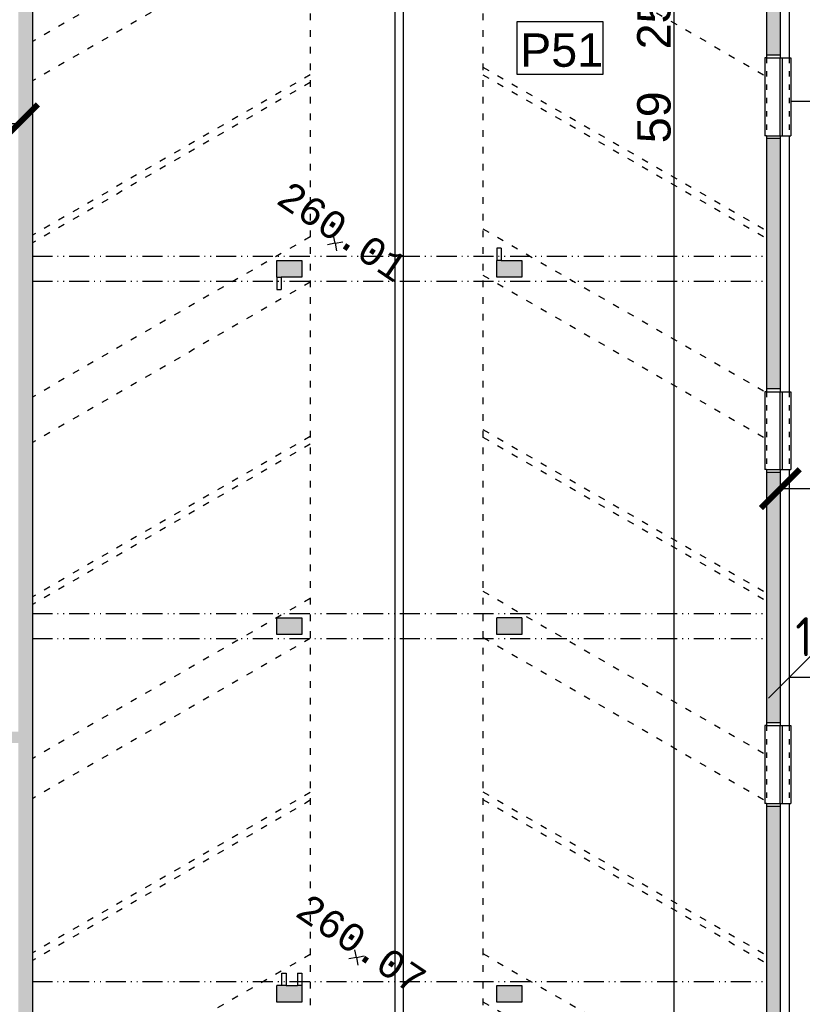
# Model space of a CAD drawing. Extents: x 4743276 to 9726129, y -4307434 to -1665362.
# Tile 73 of 121: x 4868336 to 4882389, y -1827278 to -1809586. Entities that reach past the tile are written whole.
import ezdxf
from ezdxf.enums import TextEntityAlignment as Align

# ---------------------------------------------------------------- set-up
doc = ezdxf.new("R2010")
doc.units = 0
doc.header["$MEASUREMENT"] = 0
doc.linetypes.add('ACAD_ISO03W100', pattern=[30, 12, -18])
doc.linetypes.add('ACAD_ISO12W100', pattern=[22, 12, -3, 0.5, -3, 0.5, -3])
doc.layers.get('0').update_dxf_attribs({"linetype": 'CONTINUOUS'})
doc.layers.get('Defpoints').update_dxf_attribs({"color": 61, "linetype": 'CONTINUOUS'})
for name, color, linetype in [('body', 7, 'CONTINUOUS'), ('KÓTY', 4, 'CONTINUOUS'), ('MÚRY', 1, 'CONTINUOUS'), ('POZEMOK', 8, 'CONTINUOUS'), ('TENKÁ', 7, 'CONTINUOUS'), ('tzb', 55, 'CONTINUOUS'), ('Výšky', 64, 'CONTINUOUS'), ('ZARIADOVACIE', 144, 'CONTINUOUS'), ('šrafy-múry', 8, 'CONTINUOUS')]:
    doc.layers.add(name, color=color, linetype=linetype)
doc.styles.add('MONOTXT', font='MONOTXT', dxfattribs={"height": 0.2})
doc.styles.add('Style-Arial', font='arial.ttf')
doc.styles.add('STYLE1', font='isocp.shx')
doc.dimstyles.new('STANDARD 200', dxfattribs={"dimtxt": 600, "dimasz": 700, "dimexe": 10, "dimexo": 200, "dimgap": 100, "dimtad": 1, "dimdsep": 46, "dimlunit": 6, "dimtxsty": 'Style-Arial', "dimblk": 'ARCHTICK', "dimblk1": 'OBLIQUE', "dimblk2": 'ARCHTICK', "dimcen": 2.5, "dimse1": 1, "dimse2": 1, "dimadec": 0, "dimazin": 0, "dimtfac": 1, "dimtmove": 1, "dimatfit": 3, "dimldrblk": 'OBLIQUE', "dimfxl": 1, "dimtolj": 1, "dimtzin": 0, "dimarcsym": 0})
doc.dimstyles.new('STANDARD 250', dxfattribs={"dimtxt": 700, "dimasz": 750, "dimexe": 10, "dimexo": 200, "dimgap": 100, "dimtad": 1, "dimdsep": 46, "dimlunit": 6, "dimtxsty": 'STYLE1', "dimblk1": 'OBLIQUE', "dimblk2": 'OBLIQUE', "dimsah": 1, "dimcen": 2.5, "dimse1": 1, "dimse2": 1, "dimadec": 0, "dimazin": 0, "dimtfac": 1, "dimtmove": 1, "dimatfit": 3, "dimldrblk": 'OBLIQUE', "dimfxl": 1, "dimtolj": 1, "dimtzin": 0, "dimarcsym": 0})

# ---------------------------------------------------------------- blocks, each defined once
blk = doc.blocks.new('_ArchTick')
at = {"color": 0, "linetype": 'ByBlock', "const_width": 0.15}
blk.add_lwpolyline([(-0.5, -0.5), (0.5, 0.5)], dxfattribs=at)
blk = doc.blocks.new('*D41312')
at = {"layer": 'Defpoints', "color": 0}
for p in [(4880090, -1774681), (4881994, -1774681), (4881994, -1833931)]:
    blk.add_point(p, dxfattribs=at)
at = {"layer": 'ZARIADOVACIE', "color": 0, "lineweight": -2}
blk.add_line((4880090, -1833931), (4880090, -1774681), dxfattribs=at)
at = {"layer": 'ZARIADOVACIE', "color": 0, "linetype": 'ByBlock', "lineweight": -2, "xscale": 700, "yscale": 700, "zscale": 700}
for p, rotation in [((4880090, -1774681), 90), ((4880090, -1833931), 270)]:
    blk.add_blockref('_ArchTick', p, dxfattribs=dict(at, rotation=rotation))
at = {"layer": 'ZARIADOVACIE', "color": 0, "insert": (4879728, -1810263), "char_height": 600, "attachment_point": 5, "rotation": 90, "style": 'Style-Arial'}
blk.add_mtext('\\A1;59ﾠ250', dxfattribs=at)
blk = doc.blocks.new('_OBLIQUE')
at = {"color": 0, "linetype": 'ByBlock'}
blk.add_line((-0.5, -0.5), (0.5, 0.5), dxfattribs=at)
blk = doc.blocks.new('*D41314')
at = {"layer": 'Defpoints', "color": 0}
for p in [(4835324, -1805801), (4868314, -1805801), (4835324, -1811458)]:
    blk.add_point(p, dxfattribs=at)
at = {"layer": 'ZARIADOVACIE', "color": 0, "lineweight": -2}
blk.add_line((4868314, -1811458), (4835324, -1811458), dxfattribs=at)
at = {"layer": 'ZARIADOVACIE', "color": 0, "linetype": 'ByBlock', "lineweight": -2, "xscale": 700, "yscale": 700, "zscale": 700, "rotation": 180}
blk.add_blockref('_ArchTick', (4835324, -1811458), dxfattribs=at)
at = {"layer": 'ZARIADOVACIE', "color": 0, "linetype": 'ByBlock', "lineweight": -2, "xscale": 700, "yscale": 700, "zscale": 700}
blk.add_blockref('_ArchTick', (4868314, -1811458), dxfattribs=at)
at = {"layer": 'ZARIADOVACIE', "color": 0, "insert": (4851819, -1811052), "char_height": 600, "attachment_point": 5, "style": 'Style-Arial'}
blk.add_mtext('\\A1;32ﾠ990', dxfattribs=at)
blk = doc.blocks.new('*D41321')
at = {"layer": 'Defpoints', "color": 0}
for p in [(4881994, -1815331), (4908724, -1815731), (4908724, -1818012)]:
    blk.add_point(p, dxfattribs=at)
at = {"layer": 'ZARIADOVACIE', "color": 0, "lineweight": -2}
blk.add_line((4881994, -1818012), (4908724, -1818012), dxfattribs=at)
at = {"layer": 'ZARIADOVACIE', "color": 0, "linetype": 'ByBlock', "lineweight": -2, "xscale": 700, "yscale": 700, "zscale": 700, "rotation": 180}
blk.add_blockref('_ArchTick', (4881994, -1818012), dxfattribs=at)
at = {"layer": 'ZARIADOVACIE', "color": 0, "linetype": 'ByBlock', "lineweight": -2, "xscale": 700, "yscale": 700, "zscale": 700}
blk.add_blockref('_ArchTick', (4908724, -1818012), dxfattribs=at)
at = {"layer": 'ZARIADOVACIE', "color": 0, "insert": (4900802, -1817642), "char_height": 600, "attachment_point": 5, "style": 'Style-Arial'}
blk.add_mtext('\\A1;26ﾠ730', dxfattribs=at)
blk = doc.blocks.new('po')
at = {"layer": 'šrafy-múry'}
h = blk.add_hatch(color=256, dxfattribs=at)
h.dxf.hatch_style = 1
h.paths.add_polyline_path([(4866350, -1545956), (4866350, -1541066), (4866100, -1541066), (4866100, -1545956)])
h = blk.add_hatch(color=256, dxfattribs=at)
h.dxf.hatch_style = 1
h.paths.add_polyline_path([(4879780, -1544406), (4879780, -1541976), (4879530, -1541976), (4879530, -1544406)])
h = blk.add_hatch(color=256, dxfattribs=at)
h.dxf.hatch_style = 1
h.paths.add_polyline_path([(4866350, -1547356), (4866350, -1545956), (4866100, -1545956), (4866100, -1547356)])
h = blk.add_hatch(color=256, dxfattribs=at)
h.dxf.hatch_style = 1
h.paths.add_polyline_path([(4879780, -1550406), (4879780, -1545906), (4879530, -1545906), (4879530, -1550406)])
h = blk.add_hatch(color=256, dxfattribs=at)
h.dxf.hatch_style = 1
h.paths.add_polyline_path([(4866100, -1548736), (4866350, -1548736), (4866350, -1546136), (4866100, -1546136)])
h = blk.add_hatch(color=256, dxfattribs=at)
h.dxf.hatch_style = 1
h.paths.add_polyline_path([(4870740, -1548096), (4870740, -1548396), (4870890, -1548396), (4870970, -1548396), (4871110, -1548396), (4871190, -1548396), (4871190, -1548096)])
h = blk.add_hatch(color=256, dxfattribs=at)
h.dxf.hatch_style = 1
h.paths.add_polyline_path([(4874690, -1548396), (4875140, -1548396), (4875140, -1548096), (4875060, -1548096), (4874770, -1548096), (4874690, -1548096)])
h = blk.add_hatch(color=256, dxfattribs=at)
h.dxf.hatch_style = 1
h.paths.add_polyline_path([(4866100, -1550136), (4866350, -1550136), (4866350, -1548736), (4866100, -1548736)])
h = blk.add_hatch(color=256, dxfattribs=at)
h.dxf.hatch_style = 1
h.paths.add_polyline_path([(4866350, -1552246), (4866350, -1550136), (4866100, -1550136), (4866100, -1552246)])
h = blk.add_hatch(color=256, dxfattribs=at)
h.dxf.hatch_style = 1
h.paths.add_polyline_path([(4879780, -1556406), (4879780, -1551906), (4879530, -1551906), (4879530, -1556406)])
h = blk.add_hatch(color=256, dxfattribs=at)
h.dxf.hatch_style = 1
h.paths.add_polyline_path([(4866100, -1553646), (4866350, -1553646), (4866350, -1552246), (4866100, -1552246)])
h = blk.add_hatch(color=256, dxfattribs=at)
h.dxf.hatch_style = 1
h.paths.add_polyline_path([(4866100, -1553646), (4866100, -1554436), (4866100, -1554816), (4866100, -1556566), (4865970, -1556566), (4865970, -1556766), (4866100, -1556766), (4866100, -1559816), (4866100, -1559956), (4866100, -1563566), (4866350, -1563566), (4866350, -1561051), (4866350, -1558936), (4866350, -1554441), (4866350, -1553646)])
h.paths.add_polyline_path([(4866161, -1561826), (4866448, -1561826), (4866448, -1562076), (4866161, -1562076)], flags=9)
h.paths.add_polyline_path([(4866155, -1555821), (4866443, -1555821), (4866443, -1556071), (4866155, -1556071)], flags=9)
h = blk.add_hatch(color=256, dxfattribs=at)
h.dxf.hatch_style = 1
h.paths.add_polyline_path([(4870741, -1554816), (4871190, -1554816), (4871190, -1554516), (4870740, -1554516)])
h = blk.add_hatch(color=256, dxfattribs=at)
h.dxf.hatch_style = 1
h.paths.add_polyline_path([(4874690, -1554816), (4875140, -1554816), (4875140, -1554516), (4874690, -1554516)])
h = blk.add_hatch(color=256, dxfattribs=at)
h.dxf.hatch_style = 1
h.paths.add_polyline_path([(4879530, -1562910), (4879530, -1563301), (4879530, -1563381), (4879530, -1563771), (4879530, -1563851), (4879530, -1563906), (4879780, -1563906), (4879780, -1557906), (4879530, -1557906), (4879530, -1560582), (4879530, -1560720), (4879530, -1561051), (4879530, -1561501)])
h = blk.add_hatch(color=256, dxfattribs=at)
h.dxf.hatch_style = 1
h.paths.add_polyline_path([(4870740, -1561126), (4870740, -1561426), (4871190, -1561426), (4871190, -1561126), (4871110, -1561126), (4870820, -1561126)])
h = blk.add_hatch(color=256, dxfattribs=at)
h.dxf.hatch_style = 1
h.paths.add_polyline_path([(4874690, -1561126), (4874690, -1561426), (4875140, -1561426), (4875140, -1561126)])
at = {"layer": 'MÚRY', "color": 7}
for p, q in [((4866350, -1537766), (4866350, -1554441)), ((4879940, -1541576), (4879940, -1544456)), ((4879530, -1541976), (4879530, -1544456)), ((4879530, -1544456), (4879940, -1544456)), ((4879530, -1545856), (4879530, -1550456)), ((4879530, -1545856), (4879940, -1545856)), ((4879940, -1545856), (4879940, -1550456)), ((4874770, -1547876), (4874690, -1547876)), ((4874690, -1547876), (4874690, -1548096)), ((4874770, -1547876), (4874770, -1548096)), ((4870740, -1548396), (4870740, -1548096)), ((4870740, -1548096), (4871190, -1548096)), ((4871190, -1548096), (4871190, -1548396)), ((4874690, -1548396), (4874690, -1548096)), ((4874770, -1548096), (4875140, -1548096)), ((4875140, -1548096), (4875140, -1548396)), ((4870740, -1548396), (4870740, -1548616)), ((4870820, -1548396), (4870820, -1548616)), ((4871190, -1548396), (4870820, -1548396)), ((4875140, -1548396), (4874690, -1548396)), ((4870740, -1548616), (4870820, -1548616)), ((4879530, -1550456), (4879940, -1550456)), ((4879530, -1551856), (4879530, -1556456)), ((4879530, -1551856), (4879940, -1551856)), ((4879940, -1551856), (4879940, -1556456)), ((4866350, -1554441), (4866350, -1561051)), ((4870740, -1554516), (4871190, -1554516)), ((4870740, -1554816), (4870740, -1554516)), ((4871190, -1554516), (4871190, -1554816)), ((4875140, -1554516), (4874690, -1554516)), ((4874690, -1554816), (4874690, -1554516)), ((4875140, -1554516), (4875140, -1554816)), ((4871190, -1554816), (4870740, -1554816)), ((4875140, -1554816), (4874690, -1554816)), ((4879530, -1556456), (4879940, -1556456)), ((4879530, -1557856), (4879530, -1563956)), ((4879530, -1557856), (4879940, -1557856)), ((4879940, -1557856), (4879940, -1563956)), ((4866350, -1558936), (4866350, -1563566)), ((4870830, -1561126), (4870830, -1560906)), ((4870830, -1560906), (4870910, -1560906)), ((4871110, -1560906), (4871190, -1560906)), ((4871110, -1560906), (4871110, -1561126)), ((4871190, -1560906), (4871190, -1561126)), ((4870830, -1561126), (4870740, -1561126))]:
    blk.add_line(p, q, dxfattribs=at)
for points in [[(4870910, -1560906), (4870910, -1561126), (4871110, -1561126)], [(4871190, -1561126), (4871190, -1561426), (4870740, -1561426), (4870740, -1561126)]]:
    blk.add_lwpolyline(points, dxfattribs=at)
blk.add_lwpolyline([(4874690, -1561126), (4875140, -1561126), (4875140, -1561426), (4874690, -1561426)], close=True, dxfattribs=at)
at = {"layer": 'POZEMOK', "linetype": 'ACAD_ISO03W100', "ltscale": 10}
for p, q in [((4871340, -1533758), (4871340, -1567816)), ((4874440, -1533758), (4874440, -1567816)), ((4871340, -1541283), (4866350, -1544164)), ((4874440, -1541850), (4879530, -1544788)), ((4871340, -1541990), (4866350, -1544871)), ((4874440, -1544621), (4879530, -1547560)), ((4871340, -1544761), (4866350, -1547642)), ((4874440, -1544760), (4879530, -1547698)), ((4871340, -1544899), (4866350, -1547780)), ((4874440, -1547531), (4879530, -1550470)), ((4871340, -1547671), (4866350, -1550552)), ((4874440, -1548361), (4879530, -1551299)), ((4871340, -1548488), (4866350, -1551369)), ((4871340, -1551259), (4866350, -1554140)), ((4874440, -1551132), (4879530, -1554071)), ((4871340, -1551398), (4866350, -1554279)), ((4874440, -1551271), (4879530, -1554209)), ((4874440, -1554042), (4879530, -1556981)), ((4871340, -1554169), (4866350, -1557050)), ((4871340, -1554888), (4866350, -1557769)), ((4874440, -1554872), (4879530, -1557810)), ((4871340, -1557659), (4866350, -1560540)), ((4871340, -1557798), (4866350, -1560679)), ((4874440, -1557643), (4879530, -1560582)), ((4874440, -1557782), (4879530, -1560720)), ((4871340, -1560569), (4866350, -1563450)), ((4874440, -1560553), (4879321, -1563371)), ((4874440, -1561420), (4879530, -1564359))]:
    blk.add_line(p, q, dxfattribs=at)
at = {"layer": 'POZEMOK', "ltscale": 0.25}
for p, q in [((4879780, -1545856), (4879780, -1544456)), ((4879820, -1545856), (4879820, -1544456)), ((4879780, -1551856), (4879780, -1550456)), ((4879820, -1551856), (4879820, -1550456)), ((4879780, -1557856), (4879780, -1556456)), ((4879820, -1557856), (4879820, -1556456))]:
    blk.add_line(p, q, dxfattribs=at)
at = {"layer": 'TENKÁ'}
for p, q in [((4879780, -1541676), (4879780, -1544456)), ((4879780, -1544406), (4879530, -1544406)), ((4879780, -1545906), (4879530, -1545906)), ((4879780, -1545856), (4879780, -1550456)), ((4874770, -1548096), (4874690, -1548096)), ((4870740, -1548396), (4870820, -1548396)), ((4879780, -1550406), (4879530, -1550406)), ((4879780, -1551906), (4879530, -1551906)), ((4879780, -1551856), (4879780, -1556456)), ((4879780, -1556406), (4879530, -1556406)), ((4879780, -1557906), (4879530, -1557906)), ((4879780, -1557856), (4879780, -1563956)), ((4870910, -1561126), (4870830, -1561126)), ((4871190, -1561126), (4871110, -1561126))]:
    blk.add_line(p, q, dxfattribs=at)
at = {"layer": 'TENKÁ', "ltscale": 0.25}
for p, q in [((4879500, -1544456), (4879500, -1545856)), ((4879530, -1544456), (4879500, -1544456)), ((4879940, -1544456), (4879970, -1544456)), ((4879970, -1544456), (4879970, -1545856)), ((4879530, -1545856), (4879500, -1545856)), ((4879940, -1545856), (4879970, -1545856)), ((4879500, -1550456), (4879500, -1551856)), ((4879530, -1550456), (4879500, -1550456)), ((4879940, -1550456), (4879970, -1550456)), ((4879970, -1550456), (4879970, -1551856)), ((4879530, -1551856), (4879500, -1551856)), ((4879940, -1551856), (4879970, -1551856)), ((4879500, -1556456), (4879500, -1557856)), ((4879530, -1556456), (4879500, -1556456)), ((4879940, -1556456), (4879970, -1556456)), ((4879970, -1556456), (4879970, -1557856)), ((4879530, -1557856), (4879500, -1557856)), ((4879940, -1557856), (4879970, -1557856))]:
    blk.add_line(p, q, dxfattribs=at)
at = {"layer": 'TENKÁ', "linetype": 'ACAD_ISO03W100', "ltscale": 8}
for p, q in [((4879530, -1544456), (4879530, -1545856)), ((4879940, -1544456), (4879940, -1545856)), ((4879530, -1550456), (4879530, -1551856)), ((4879940, -1550456), (4879940, -1551856)), ((4879530, -1556456), (4879530, -1557856)), ((4879940, -1556456), (4879940, -1557856))]:
    blk.add_line(p, q, dxfattribs=at)
at = {"layer": 'TENKÁ', "linetype": 'ACAD_ISO12W100', "ltscale": 30}
for p, q in [((4866350, -1548021), (4879530, -1548021)), ((4866350, -1548471), (4879530, -1548471)), ((4866350, -1554441), (4879530, -1554441)), ((4866350, -1554891), (4879530, -1554891)), ((4866350, -1561051), (4879530, -1561051))]:
    blk.add_line(p, q, dxfattribs=at)
at = {"layer": 'tzb'}
for p, q in [((4872865, -1567606), (4872865, -1535606)), ((4873015, -1567606), (4873015, -1535606))]:
    blk.add_line(p, q, dxfattribs=at)
at = {"layer": 'ZARIADOVACIE', "ltscale": 0.25}
blk.add_lwpolyline([(4876601, -1543810), (4875052, -1543810), (4875052, -1544747), (4876601, -1544747)], close=True, dxfattribs=at)
at = {"layer": 'ZARIADOVACIE', "ltscale": 0.25, "style": 'Style-Arial'}
blk.add_text('P51', height=600, dxfattribs=at).set_placement((4875108, -1544617))
blk = doc.blocks.new('*D42134')
at = {"layer": 'Defpoints', "color": 0}
for p in [(4882154, -1821405), (4882154, -1821505), (4883654, -1821505)]:
    blk.add_point(p, dxfattribs=at)
at = {"layer": 'KÓTY', "color": 0, "lineweight": -2}
blk.add_line((4883654, -1821405), (4882154, -1821405), dxfattribs=at)
at = {"layer": 'KÓTY', "color": 0, "linetype": 'ByBlock', "lineweight": -2, "xscale": 750, "yscale": 750, "zscale": 750, "rotation": 180}
blk.add_blockref('_OBLIQUE', (4882154, -1821405), dxfattribs=at)
at = {"layer": 'KÓTY', "color": 0, "linetype": 'ByBlock', "lineweight": -2, "xscale": 750, "yscale": 750, "zscale": 750}
blk.add_blockref('_OBLIQUE', (4883654, -1821405), dxfattribs=at)
at = {"layer": 'KÓTY', "color": 0, "insert": (4883519, -1820672), "char_height": 700, "attachment_point": 5, "style": 'STYLE1'}
blk.add_mtext('\\A1;1ﾠ500', dxfattribs=at)

msp = doc.modelspace()

# ---------------------------------------------------------------- linework, layer by layer
at = {"layer": 'body', "color": 1, "linetype": 'Continuous'}
for p, q in [((4873999.466, -1813601.845), (4873972.482, -1813463.022)), ((4873999.466, -1813601.845), (4873860.643, -1813628.83)), ((4873999.466, -1813601.845), (4874138.289, -1813574.861)), ((4873999.466, -1813601.845), (4874026.451, -1813740.668)), ((4874382.688, -1826435.154), (4874355.703, -1826296.33)), ((4874382.688, -1826435.154), (4874243.865, -1826462.138)), ((4874382.688, -1826435.154), (4874521.511, -1826408.169)), ((4874382.688, -1826435.154), (4874409.672, -1826573.977))]:
    msp.add_line(p, q, dxfattribs=at)
at = {"layer": 'POZEMOK'}
msp.add_line((4883653.799, -1811055.794), (4882183.799, -1811055.794), dxfattribs=at)

# ---------------------------------------------------------------- block references
at = {"layer": 'TENKÁ'}
msp.add_blockref('po', (2213.299, -265814.857), dxfattribs=at)

# ---------------------------------------------------------------- texts
at = {"layer": 'Výšky', "linetype": 'Continuous', "style": 'MONOTXT'}
for s, p in [('260.01', (4873992.005, -1813596.812)), ('260.07', (4874332.117, -1826401.043))]:
    msp.add_text(s, height=500, rotation=326, dxfattribs=at).set_placement(p, align=Align.CENTER)

# ---------------------------------------------------------------- dimensions: what is measured, and where the dimension line sits
at = {"layer": 'KÓTY'}
dim = msp.add_linear_dim(base=(4882153.799, -1821405.362), p1=(4883653.799, -1821505.362), p2=(4882153.799, -1821505.362), dimstyle='STANDARD 250', override={"dimtxsty": 'STYLE1', "dimldrblk": 'OBLIQUE'}, dxfattribs=at)
dim.commit()
dim.dimension.update_dxf_attribs({"geometry": '*D42134', "text_midpoint": (4883519, -1821122.5), "dimtype": 160})
at = {"layer": 'ZARIADOVACIE', "color": 7}
dim = msp.add_linear_dim(base=(4880089.5, -1774680.548), p1=(4881993.799, -1833930.548), p2=(4881993.799, -1774680.548), angle=270, dimstyle='STANDARD 200', override={"dimtxsty": 'Style-Arial', "dimldrblk": 'OBLIQUE'}, dxfattribs=at)
dim.commit()
dim.dimension.update_dxf_attribs({"geometry": '*D41312', "text_midpoint": (4880134, -1810263), "dimtype": 160})
dim = msp.add_linear_dim(base=(4835323.799, -1811458.5), p1=(4868313.799, -1805800.548), p2=(4835323.799, -1805800.548), dimstyle='STANDARD 200', override={"dimtxsty": 'Style-Arial', "dimldrblk": 'OBLIQUE'}, dxfattribs=at)
dim.commit()
dim.dimension.update_dxf_attribs({"geometry": '*D41314', "text_midpoint": (4851818.799, -1811051.952)})
dim = msp.add_linear_dim(base=(4908723.799, -1818012.5), p1=(4881993.799, -1815330.548), p2=(4908723.799, -1815730.548), dimstyle='STANDARD 200', override={"dimtxsty": 'Style-Arial', "dimldrblk": 'OBLIQUE'}, dxfattribs=at)
dim.commit()
dim.dimension.update_dxf_attribs({"geometry": '*D41321', "text_midpoint": (4900801.5, -1818048.5), "dimtype": 160})

doc.saveas('drawing.dxf')
